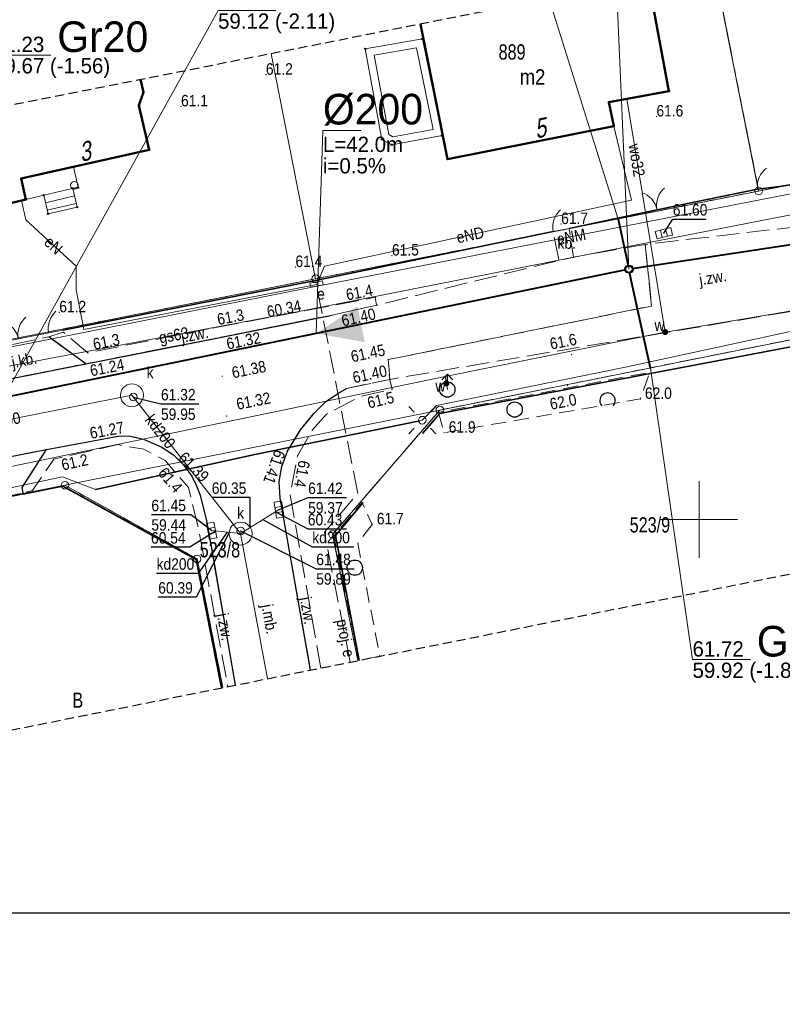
# Model space of a CAD drawing. Header units: metres. Extents: x 6473628 to 6474152, y 5887128 to 5887462.
# Tile 16 of 38: x 6473756 to 6473805, y 5887268 to 5887333. Entities that reach past the tile are written whole.
import ezdxf
from ezdxf.enums import TextEntityAlignment as Align

# ---------------------------------------------------------------- set-up
doc = ezdxf.new("R2010")
doc.units = ezdxf.units.M
doc.header["$MEASUREMENT"] = 0
for name, pattern in [('0.5_0.5', [1, 0.5, -0.5]), ('1.0_0.5', [1.5, 1, -0.5]), ('1.5_0.5', [2, 1.5, -0.5]), ('2', [0.9, 0.6, -0.3]), ('219-500', [0]), ('otob_500', [0]), ('otof_500', [0])]:
    doc.linetypes.add(name, pattern=pattern)
doc.layers.get('0').update_dxf_attribs({"color": 2, "linetype": 'CONTINUOUS', "lineweight": 5})
for name, color, linetype in [('202-punkt graniczny', 7, 'CONTINUOUS'), ('210-oznaczenie konturu użytku gruntowego', 7, 'CONTINUOUS'), ('211-numer działki ewidencyjnej', 7, 'CONTINUOUS'), ('217-kontur klasyfikacyjny', 7, 'CONTINUOUS'), ('218-kontur użytku gruntowego', 7, 'CONTINUOUS'), ('219-działka ewidencyjna', 7, 'CONTINUOUS'), ('238-Punkt adresowy budynku', 7, 'CONTINUOUS'), ('311-podpora', 7, 'CONTINUOUS'), ('312-budynek ewidencyjny', 7, 'CONTINUOUS'), ('312-oznaczenie budynku ewidencyjnego', 7, 'CONTINUOUS'), ('312-oznaczenie budynku ewidencyjnego-Atr117', 7, 'CONTINUOUS'), ('352-schody', 7, 'CONTINUOUS'), ('brama', 7, 'CONTINUOUS'), ('furtka', 7, 'CONTINUOUS'), ('hydrant', 7, 'CONTINUOUS'), ('jezdnia', 7, 'CONTINUOUS'), ('jezdnia-Atr17', 7, 'CONTINUOUS'), ('komora podziemna', 7, 'CONTINUOUS'), ('kratka ściekowa', 7, 'CONTINUOUS'), ('krawężnik', 7, 'CONTINUOUS'), ('latarnia', 7, 'CONTINUOUS'), ('obszar utwardzony', 7, 'CONTINUOUS'), ('obszar utwardzony-Atr17', 7, 'CONTINUOUS'), ('obudowa ochronna przewodu', 7, 'CONTINUOUS'), ('ogrodzenie trwałe', 7, 'CONTINUOUS'), ('pikieta naturalna', 7, 'CONTINUOUS'), ('pikieta naturalna-Atr2', 7, 'CONTINUOUS'), ('pikieta sztuczna', 7, 'CONTINUOUS'), ('pikieta sztuczna-Atr2', 7, 'CONTINUOUS'), ('przewód elektroenergetyczny podziemny', 7, 'CONTINUOUS'), ('przewód elektroenergetyczny podziemny - ob. projektowany', 7, 'CONTINUOUS'), ('przewód elektroenergetyczny podziemny - ob. projektowany-Atr1', 7, 'CONTINUOUS'), ('przewód elektroenergetyczny podziemny-Atr1', 7, 'CONTINUOUS'), ('przewód gazowy', 7, 'CONTINUOUS'), ('przewód gazowy-Atr1', 7, 'CONTINUOUS'), ('przewód kanalizacyjny', 7, 'CONTINUOUS'), ('przewód kanalizacyjny-Atr1', 7, 'CONTINUOUS'), ('przewód wodociągowy', 7, 'CONTINUOUS'), ('przewód wodociągowy-Atr1', 7, 'CONTINUOUS'), ('Punkt budynku', 7, 'CONTINUOUS'), ('rzedna', 7, 'CONTINUOUS'), ('rzedna-Atr2', 7, 'CONTINUOUS'), ('rzedna-Atr3', 7, 'CONTINUOUS'), ('SJ_16_Liczby', 7, 'CONTINUOUS'), ('SJ_27_Wymiary', 7, 'CONTINUOUS'), ('SJ_5_Węzły_1', 7, 'CONTINUOUS'), ('szafa elektroenergetyczna lub kontener', 7, 'CONTINUOUS'), ('szafa elektroenergetyczna lub kontener-Atr17', 7, 'CONTINUOUS'), ('taras', 7, 'CONTINUOUS'), ('Wstawianie ramki sekcyjnej z opisem', 7, 'CONTINUOUS'), ('właz do komory lub kanału - okrągły', 7, 'CONTINUOUS'), ('właz do komory lub kanału - okrągły-Atr17', 7, 'CONTINUOUS'), ('zadrzewienie  zakrzewienie', 7, 'CONTINUOUS'), ('Zakres', 7, 'CONTINUOUS'), ('zasuwa lub zawór', 7, 'CONTINUOUS'), ('zasuwa lub zawór-Atr17', 7, 'CONTINUOUS')]:
    doc.layers.add(name, color=color, linetype=linetype)
for name, color, linetype, lineweight in [('M_Ramki do druku', 7, 'CONTINUOUS', 25), ('M_Ramki rysunków', 2, 'CONTINUOUS', 25), ('SJ_19_Opis_Pz_1', 7, 'CONTINUOUS', 20), ('SJ_26_Teksty', 7, 'CONTINUOUS', 20), ('SJ_28_Linie_odn', 7, 'CONTINUOUS', 20), ('SJ_8_KS_GRAWITA_1', 34, 'CONTINUOUS', 40), ('SJ_8_KS_PRZYŁĄCZA', 40, 'CONTINUOUS', 40)]:
    doc.layers.add(name, color=color, linetype=linetype, lineweight=lineweight)
doc.styles.add('MCAD_TS', font='GENISO.SHX', dxfattribs={"width": 0.8, "oblique": 15})
doc.styles.add('OPISOWY', font='GOTHIC.TTF')
doc.styles.get("Standard").update_dxf_attribs({"font": 'Working1250', "width": 0.75})
doc.linetypes.add('902-500', pattern='A,3.75,0,[1,ksztalty.shx,S=0.5,R=0,X=0,Y=0],3.75', length=7.5)

# ---------------------------------------------------------------- blocks, each defined once
blk = doc.blocks.new('311')
at = {"color": 0, "linetype": 'Continuous', "lineweight": 0}
blk.add_circle((0, 0), 0.25, dxfattribs=at)
blk = doc.blocks.new('PUNKTBUD')
at = {"color": 0}
blk.add_circle((0, 0), 0.045, dxfattribs=at)
blk = doc.blocks.new('202')
at = {"color": 0, "linetype": 'Continuous', "lineweight": 0}
blk.add_circle((0, 0), 0.25, dxfattribs=at)
blk = doc.blocks.new('PW01')
at = {"linetype": 'Continuous', "lineweight": 13}
h = blk.add_hatch(color=0, dxfattribs=at)
edge = h.paths.add_edge_path()
edge.add_arc((0, 0), 0.045, 0, 360)
blk = doc.blocks.new('US22')
at = {"color": 0, "linetype": 'Continuous', "lineweight": 13}
blk.add_circle((0, 0), 0.25, dxfattribs=at)
blk = doc.blocks.new('SM01')
at = {"color": 0, "linetype": 'Continuous', "lineweight": 13}
for p, q in [((-0.53, 0.531), (-0.883, 0.884)), ((0.531, 0.531), (0.884, 0.884)), ((-0.53, -0.53), (-0.883, -0.883)), ((0.531, -0.53), (0.884, -0.883))]:
    blk.add_line(p, q, dxfattribs=at)
blk.add_circle((0, 0), 0.25, dxfattribs=at)
blk = doc.blocks.new('US25')
at = {"linetype": 'Continuous', "lineweight": 0}
h = blk.add_hatch(color=0, dxfattribs=at)
edge = h.paths.add_edge_path()
edge.add_arc((0, 0), 0.2, 0, 360)
blk = doc.blocks.new('SUWH')
at = {"color": 0, "linetype": 'Continuous'}
for p in [(-0.354, 0.646), (0, 0.5), (0.354, 0.646)]:
    blk.add_line(p, (0, 1), dxfattribs=at)
blk.add_circle((0, 0), 0.5, dxfattribs=at)
blk = doc.blocks.new('US05')
at = {"color": 0, "linetype": 'Continuous', "lineweight": 13}
for p, q in [((-0.525, -0.25), (-0.525, 0.25)), ((-0.525, 0.25), (-0.175, 0.25)), ((-0.175, -0.25), (-0.175, 0.25)), ((-0.175, 0.25), (0.175, 0.25)), ((0.175, -0.25), (0.175, 0.25)), ((0.175, 0.25), (0.525, 0.25)), ((0.525, -0.25), (0.525, 0.25)), ((-0.525, -0.25), (-0.175, -0.25)), ((-0.175, -0.25), (0.175, -0.25)), ((0.175, -0.25), (0.525, -0.25))]:
    blk.add_line(p, q, dxfattribs=at)
blk = doc.blocks.new('OTZK1')
at = {"color": 0, "linetype": 'Continuous'}
blk.add_circle((0, 0), 0.5, dxfattribs=at)
blk = doc.blocks.new('OK02')
at = {"color": 0, "linetype": 'Continuous', "lineweight": 0}
for centre, start, end in [((-1.5, 0), 0, 60), ((1.5, 0), 120, 180)]:
    blk.add_arc(centre, 1.5, start, end, dxfattribs=at)
blk = doc.blocks.new('OK04')
at = {"color": 0, "linetype": 'Continuous', "lineweight": 0}
blk.add_arc((1.5, 0.001), 1.5, 120, 180, dxfattribs=at)
blk = doc.blocks.new('OTZK2')
at = {"color": 0, "linetype": 'Continuous'}
blk.add_arc((0, 0), 0.5, 318.85, 221.162, dxfattribs=at)
blk = doc.blocks.new('*U79')
at = {"layer": 'M_Ramki rysunków', "color": 0, "linetype": 'ByBlock', "lineweight": -2}
blk.add_lwpolyline([(15, 5), (15, 292), (415, 292), (415, 5)], close=True, dxfattribs=at)
at = {"layer": 'M_Ramki do druku', "style": 'MCAD_TS', "width": 0.8}
for tag, p in [('KOMENTARZ', (6.54, 30.57)), ('RYSUNEK', (10.28, 30.57)), ('DATA', (14.02, 30.57))]:
    blk.add_attdef(tag, p, '', height=2, rotation=90, dxfattribs=at)

msp = doc.modelspace()

# ---------------------------------------------------------------- linework, layer by layer
at = {"layer": '217-kontur klasyfikacyjny', "color": 3, "linetype": '1.5_0.5', "lineweight": 18, "flags": 128}
for points in [[(6473813.93, 5887313.34), (6473783.05, 5887307.15)], [(6473783.05, 5887307.15), (6473776.04, 5887299.02)], [(6473776.04, 5887299.02), (6473777.688, 5887290.775)]]:
    msp.add_lwpolyline(points, dxfattribs=at)
at = {"layer": '218-kontur użytku gruntowego', "color": 3, "linetype": '0.5_0.5', "lineweight": 18, "flags": 128}
for points in [[(6473803.89, 5887321.47), (6473800.97, 5887336.18)], [(6473800.97, 5887336.18), (6473803.89, 5887321.47)], [(6473803.89, 5887321.47), (6473812.72, 5887323.21)], [(6473812.72, 5887323.21), (6473803.89, 5887321.47)], [(6473774.93, 5887315.73), (6473803.89, 5887321.47)], [(6473803.89, 5887321.47), (6473774.93, 5887315.73)], [(6473745.5, 5887309.89), (6473774.93, 5887315.73)], [(6473774.93, 5887315.73), (6473745.5, 5887309.89)], [(6473813.93, 5887313.34), (6473783.05, 5887307.15)], [(6473783.05, 5887307.15), (6473813.93, 5887313.34)], [(6473783.05, 5887307.15), (6473776.04, 5887299.02)], [(6473776.04, 5887299.02), (6473783.05, 5887307.15)], [(6473758.54, 5887302.24), (6473731.08, 5887296.74)], [(6473731.08, 5887296.74), (6473758.54, 5887302.24)], [(6473767.18, 5887297.42), (6473758.54, 5887302.24)], [(6473758.54, 5887302.24), (6473767.18, 5887297.42)], [(6473776.04, 5887299.02), (6473777.688, 5887290.775)], [(6473777.688, 5887290.775), (6473776.04, 5887299.02)], [(6473768.867, 5887289.008), (6473767.18, 5887297.42)], [(6473767.18, 5887297.42), (6473768.867, 5887289.008)]]:
    msp.add_lwpolyline(points, dxfattribs=at)
at = {"layer": '219-działka ewidencyjna', "color": 7, "linetype": '219-500', "lineweight": 18, "flags": 128}
for points in [[(6473800.97, 5887336.18), (6473803.89, 5887321.47)], [(6473772.026, 5887330.443), (6473774.93, 5887315.73)], [(6473812.72, 5887323.21), (6473803.89, 5887321.47)], [(6473774.93, 5887315.73), (6473803.89, 5887321.47)], [(6473745.5, 5887309.89), (6473774.93, 5887315.73)], [(6473813.93, 5887313.34), (6473783.05, 5887307.15)], [(6473783.05, 5887307.15), (6473758.54, 5887302.24)], [(6473783.05, 5887307.15), (6473776.04, 5887299.02)], [(6473758.54, 5887302.24), (6473731.08, 5887296.74)], [(6473758.54, 5887302.24), (6473767.18, 5887297.42)], [(6473777.688, 5887290.775), (6473776.04, 5887299.02)], [(6473768.867, 5887289.008), (6473767.18, 5887297.42)]]:
    msp.add_lwpolyline(points, dxfattribs=at)
at = {"layer": '312-budynek ewidencyjny', "color": 7, "linetype": 'Continuous', "lineweight": 50, "flags": 128}
for points in [[(6473796.82, 5887334.49), (6473798.02, 5887328)], [(6473783.55, 5887323.55), (6473781.795, 5887332.379)], [(6473763.486, 5887328.748), (6473763.67, 5887327.93)], [(6473763.67, 5887327.93), (6473763.38, 5887327.05)], [(6473798.02, 5887328), (6473794.1, 5887327.27)], [(6473763.38, 5887327.05), (6473764.04, 5887324.17)], [(6473794.1, 5887327.27), (6473794.42, 5887325.7)], [(6473794.42, 5887325.7), (6473783.55, 5887323.55)], [(6473764.04, 5887324.17), (6473755.68, 5887322.28)], [(6473755.68, 5887322.28), (6473755.99, 5887320.92)], [(6473755.99, 5887320.92), (6473752.19, 5887320.03)]]:
    msp.add_lwpolyline(points, dxfattribs=at)
at = {"layer": '352-schody', "color": 7, "linetype": 'Continuous', "lineweight": 18, "flags": 128}
msp.add_lwpolyline([(6473755.99, 5887320.92), (6473757.16, 5887321.19), (6473757.44, 5887319.98), (6473759.34, 5887320.42), (6473759.05, 5887321.64), (6473759.4, 5887321.69), (6473759.09, 5887323.05), (6473755.68, 5887322.28)], close=True, dxfattribs=at)
msp.add_lwpolyline([(6473755.99, 5887320.92), (6473757.16, 5887321.19), (6473757.44, 5887319.98), (6473759.34, 5887320.42), (6473759.05, 5887321.64), (6473759.4, 5887321.69), (6473759.09, 5887323.05), (6473755.68, 5887322.28)], close=True, dxfattribs=at)
for points in [[(6473759.394, 5887321.718), (6473757.161, 5887321.187)], [(6473759.167, 5887321.15), (6473757.273, 5887320.7)], [(6473759.282, 5887320.663), (6473757.386, 5887320.213)]]:
    msp.add_lwpolyline(points, dxfattribs=at)
at = {"layer": 'brama', "color": 7, "linetype": 'otob_500', "lineweight": 18, "flags": 128}
for points in [[(6473795.68, 5887319.92), (6473798.82, 5887320.56)], [(6473753.51, 5887311.42), (6473757.48, 5887312.19)], [(6473755.82, 5887301.65), (6473751.81, 5887300.82)]]:
    msp.add_lwpolyline(points, dxfattribs=at)
at = {"layer": 'furtka', "color": 7, "linetype": 'otof_500', "lineweight": 18, "flags": 128}
for points in [[(6473803.82, 5887321.58), (6473805.25, 5887321.76)], [(6473790.45, 5887318.82), (6473791.5, 5887319.02)], [(6473757.48, 5887312.19), (6473758.41, 5887312.38)]]:
    msp.add_lwpolyline(points, dxfattribs=at)
at = {"layer": 'jezdnia', "color": 7, "linetype": '1.5_0.5', "lineweight": 18, "flags": 128}
for points in [[(6473796.48, 5887317.98), (6473796.89, 5887313.95), (6473779.68, 5887310.45), (6473779.77, 5887309.16), (6473806.66, 5887313.71), (6473832.89, 5887317.8), (6473864.02, 5887321.27), (6473904.53, 5887324.33), (6473928.18, 5887325.77), (6473950.3, 5887326.96), (6473984.93, 5887329.56), (6474007.77, 5887330.78), (6474030.98, 5887332.22), (6474030.08, 5887338.4), (6474006.87, 5887336.63), (6473984.87, 5887334.82), (6473949.95, 5887332.02), (6473927.93, 5887330.99), (6473907.04, 5887329.82), (6473904.44, 5887329.67), (6473888.36, 5887328.43), (6473885.84, 5887328.17), (6473863.78, 5887325.93), (6473832.45, 5887322.41), (6473805.67, 5887319.05)], [(6473757.48, 5887311.94), (6473759.9, 5887310.18), (6473768.37, 5887311.84), (6473776.01, 5887313.36), (6473778.9, 5887314), (6473778.83, 5887314.52), (6473768.24, 5887312.52), (6473760.04, 5887310.89), (6473758.43, 5887312.25)], [(6473751.98, 5887308.6), (6473759.9, 5887310.18), (6473757.48, 5887311.94), (6473753.58, 5887311.1)], [(6473757.33, 5887304.57), (6473749.27, 5887303), (6473751.68, 5887301.29), (6473751.79, 5887300.89), (6473755.81, 5887301.73), (6473755.74, 5887302.09)]]:
    msp.add_lwpolyline(points, close=True, dxfattribs=at)
for points in [[(6473774.6, 5887290.156), (6473772.6, 5887301.4), (6473772.54, 5887302.49), (6473772.72, 5887303.46), (6473773.09, 5887304.47), (6473773.95, 5887305.87), (6473774.81, 5887306.92), (6473775.57, 5887307.7), (6473776.38, 5887308.23), (6473776.95, 5887308.56), (6473779.77, 5887309.16), (6473779.68, 5887310.45), (6473796.89, 5887313.95), (6473796.48, 5887317.98), (6473791.78, 5887317.14), (6473790.83, 5887316.93), (6473778.9, 5887314), (6473776.01, 5887313.36), (6473768.37, 5887311.84), (6473759.9, 5887310.18), (6473751.98, 5887308.6), (6473720.02, 5887302.24), (6473709.26, 5887300.16), (6473708.07, 5887300.01), (6473707.03, 5887300.09), (6473705.77, 5887300.4), (6473704.48, 5887300.88), (6473703.61, 5887301.41), (6473702.8, 5887302.08), (6473702.23, 5887302.94), (6473701.9, 5887303.88), (6473701.78, 5887304.55), (6473701.62, 5887306.16), (6473701.75, 5887307.93), (6473696.58, 5887306.42)], [(6473775.259, 5887290.288), (6473773.26, 5887301.59), (6473773.75, 5887304.17), (6473774.68, 5887305.81), (6473775.64, 5887306.89), (6473777.85, 5887308.04), (6473779.94, 5887308.52), (6473779.77, 5887309.16), (6473776.95, 5887308.56), (6473776.38, 5887308.23), (6473775.57, 5887307.7), (6473774.81, 5887306.92), (6473773.95, 5887305.87), (6473773.09, 5887304.47), (6473772.72, 5887303.46), (6473772.54, 5887302.49), (6473772.6, 5887301.4), (6473774.6, 5887290.156)], [(6473696.58, 5887306.42), (6473696.3, 5887301.05), (6473695.61, 5887289.42), (6473700.55, 5887288.23), (6473700.65, 5887289.25), (6473700.69, 5887289.57), (6473700.85, 5887290.26), (6473701.06, 5887290.9), (6473701.52, 5887291.8), (6473701.98, 5887292.36), (6473702.73, 5887293.02), (6473703.58, 5887293.59), (6473704.47, 5887294.02), (6473705.44, 5887294.32), (6473707.39, 5887294.71), (6473720.98, 5887297.33), (6473728.16, 5887298.8), (6473731.18, 5887299.37), (6473739.08, 5887300.97), (6473749.27, 5887303), (6473757.33, 5887304.57), (6473762.02, 5887305.44), (6473762.7, 5887305.46), (6473763.67, 5887305.26), (6473764.84, 5887304.74), (6473765.64, 5887304.22), (6473766.25, 5887303.62), (6473766.84, 5887302.83), (6473767.15, 5887302.21), (6473767.38, 5887301.58), (6473767.8, 5887299.92), (6473768.2, 5887297.64), (6473769.679, 5887289.17)], [(6473769.679, 5887289.17), (6473768.2, 5887297.64), (6473767.8, 5887299.92), (6473767.38, 5887301.58), (6473767.15, 5887302.21), (6473766.84, 5887302.83), (6473766.25, 5887303.62), (6473765.64, 5887304.22), (6473764.84, 5887304.74), (6473763.67, 5887305.26), (6473762.7, 5887305.46), (6473762.02, 5887305.44), (6473757.33, 5887304.57), (6473755.74, 5887302.09), (6473755.81, 5887301.73), (6473756.43, 5887301.9), (6473757.81, 5887303.95), (6473762.02, 5887304.89), (6473763.7, 5887304.59), (6473765.1, 5887303.85), (6473766.61, 5887302.08), (6473767.27, 5887299.42), (6473769.188, 5887289.072)]]:
    msp.add_lwpolyline(points, dxfattribs=at)
at = {"layer": 'komora podziemna', "color": 34, "linetype": 'Continuous', "lineweight": 18, "flags": 128}
for points in [[(6473762.37, 5887307.62), (6473762.27, 5887307.74), (6473762.21, 5887307.88), (6473762.17, 5887308.04), (6473762.17, 5887308.19), (6473762.21, 5887308.35), (6473762.27, 5887308.49), (6473762.36, 5887308.62), (6473762.48, 5887308.72), (6473762.61, 5887308.8), (6473762.76, 5887308.85), (6473762.92, 5887308.87), (6473763.07, 5887308.85), (6473763.22, 5887308.81), (6473763.36, 5887308.73), (6473763.47, 5887308.62), (6473763.57, 5887308.5), (6473763.63, 5887308.36), (6473763.67, 5887308.2), (6473763.67, 5887308.05), (6473763.63, 5887307.89), (6473763.57, 5887307.75), (6473763.48, 5887307.62), (6473763.36, 5887307.52), (6473763.23, 5887307.44), (6473763.08, 5887307.39), (6473762.92, 5887307.37), (6473762.77, 5887307.39), (6473762.62, 5887307.43), (6473762.48, 5887307.51)], [(6473769.47, 5887298.58), (6473769.37, 5887298.7), (6473769.31, 5887298.84), (6473769.27, 5887299), (6473769.27, 5887299.15), (6473769.31, 5887299.31), (6473769.37, 5887299.45), (6473769.46, 5887299.58), (6473769.58, 5887299.68), (6473769.71, 5887299.76), (6473769.86, 5887299.81), (6473770.02, 5887299.83), (6473770.17, 5887299.81), (6473770.32, 5887299.77), (6473770.46, 5887299.69), (6473770.57, 5887299.58), (6473770.67, 5887299.46), (6473770.73, 5887299.32), (6473770.77, 5887299.16), (6473770.77, 5887299.01), (6473770.73, 5887298.85), (6473770.67, 5887298.71), (6473770.58, 5887298.58), (6473770.46, 5887298.48), (6473770.33, 5887298.4), (6473770.18, 5887298.35), (6473770.02, 5887298.33), (6473769.87, 5887298.35), (6473769.72, 5887298.39), (6473769.58, 5887298.47)]]:
    msp.add_lwpolyline(points, close=True, dxfattribs=at)
at = {"layer": 'krawężnik', "color": 7, "linetype": 'Continuous', "lineweight": 25, "flags": 128}
for points in [[(6473701.62, 5887306.16), (6473701.78, 5887304.55), (6473701.9, 5887303.88), (6473702.23, 5887302.94), (6473702.8, 5887302.08), (6473703.61, 5887301.41), (6473704.48, 5887300.88), (6473705.77, 5887300.4), (6473707.03, 5887300.09), (6473708.07, 5887300.01), (6473709.26, 5887300.16), (6473720.02, 5887302.24), (6473751.98, 5887308.6), (6473759.9, 5887310.18), (6473768.37, 5887311.84), (6473776.01, 5887313.36)], [(6473759.9, 5887310.18), (6473757.48, 5887311.94)], [(6473774.6, 5887290.156), (6473772.6, 5887301.4), (6473772.54, 5887302.49), (6473772.72, 5887303.46), (6473773.09, 5887304.47), (6473773.95, 5887305.87), (6473774.81, 5887306.92), (6473775.57, 5887307.7), (6473776.38, 5887308.23), (6473776.95, 5887308.56)], [(6473749.27, 5887303), (6473757.33, 5887304.57), (6473762.02, 5887305.44), (6473762.7, 5887305.46), (6473763.67, 5887305.26), (6473764.84, 5887304.74), (6473765.64, 5887304.22), (6473766.25, 5887303.62), (6473766.84, 5887302.83), (6473767.15, 5887302.21), (6473767.38, 5887301.58), (6473767.8, 5887299.92), (6473768.2, 5887297.64), (6473769.679, 5887289.17)], [(6473755.81, 5887301.73), (6473755.74, 5887302.09), (6473757.33, 5887304.57)]]:
    msp.add_lwpolyline(points, dxfattribs=at)
at = {"layer": 'obszar utwardzony', "color": 7, "linetype": '1.5_0.5', "lineweight": 18, "flags": 128}
msp.add_lwpolyline([(6473790.45, 5887318.82), (6473791.5, 5887319.02), (6473791.78, 5887317.14), (6473790.83, 5887316.93)], close=True, dxfattribs=at)
msp.add_lwpolyline([(6473790.45, 5887318.82), (6473791.5, 5887319.02), (6473791.78, 5887317.14), (6473790.83, 5887316.93)], close=True, dxfattribs=at)
at = {"layer": 'obudowa ochronna przewodu', "color": 7, "linetype": 'Continuous', "lineweight": 35, "flags": 128}
msp.add_lwpolyline([(6473781.75, 5887306.44), (6473770.95, 5887304.25), (6473760.54, 5887301.96)], dxfattribs=at)
at = {"layer": 'ogrodzenie trwałe', "color": 7, "linetype": '902-500', "lineweight": 35, "flags": 128}
for points in [[(6473791.5, 5887319.02), (6473795.68, 5887319.92), (6473798.82, 5887320.56), (6473803.82, 5887321.58), (6473805.25, 5887321.76), (6473817.78, 5887323.78), (6473818.85, 5887323.93), (6473820.79, 5887324.16), (6473824.78, 5887324.75), (6473831.71, 5887325.77), (6473850.1, 5887328.18), (6473851.09, 5887328.4), (6473855.49, 5887328.84), (6473858.51, 5887329.3), (6473863.08, 5887329.87)], [(6473758.41, 5887312.38), (6473774.82, 5887315.6), (6473790.45, 5887318.82)], [(6473818.95, 5887313.74), (6473783.05, 5887306.93), (6473781.92, 5887305.63)], [(6473818.95, 5887313.74), (6473783.05, 5887306.93), (6473781.92, 5887305.63)], [(6473755.82, 5887301.65), (6473758.41, 5887302.18), (6473767.13, 5887297.39), (6473768.779, 5887288.99)], [(6473778.03, 5887301.1), (6473776.23, 5887298.95), (6473777.779, 5887290.793)], [(6473778.03, 5887301.1), (6473776.23, 5887298.95), (6473777.779, 5887290.793)]]:
    msp.add_lwpolyline(points, dxfattribs=at)
at = {"layer": 'przewód elektroenergetyczny podziemny', "color": 1, "linetype": 'Continuous', "lineweight": 18, "flags": 128}
for points in [[(6473695.33, 5887306.99), (6473696.69, 5887308.92), (6473703.83, 5887309.67), (6473711.46, 5887302.84), (6473711.89, 5887302.73), (6473728.36, 5887306), (6473775.03, 5887315.24), (6473812.8, 5887322.62), (6473817.84, 5887323.32), (6473831.86, 5887325.27), (6473863.26, 5887329.49), (6473877.21, 5887330.55), (6473884.59, 5887331.11), (6473884.93, 5887331.29), (6473891.12, 5887338.76), (6473891.06, 5887339.46), (6473889.26, 5887360.23), (6473896.41, 5887360.96), (6473899.22, 5887339.71), (6473899.4, 5887339.38), (6473907.17, 5887332.95), (6473927.54, 5887334.43), (6473952.38, 5887336.23)], [(6473775, 5887315.36), (6473775.51, 5887316.55), (6473795.58, 5887320.87), (6473794.42, 5887325.7)], [(6473755.7, 5887320.85), (6473755.99, 5887319.59), (6473759.27, 5887316.55), (6473759.27, 5887315.02), (6473759.78, 5887312.42), (6473775, 5887315.36)], [(6473837.33, 5887316.81), (6473820.65, 5887314.7), (6473820.48, 5887314.69), (6473818.81, 5887315.01), (6473814.92, 5887314.23), (6473795.19, 5887309.96), (6473782.83, 5887307.45), (6473781.9, 5887306.49), (6473781.75, 5887306.44), (6473770.95, 5887304.25), (6473760.54, 5887301.96), (6473758.39, 5887302.79), (6473731.91, 5887297.19), (6473731.74, 5887297.16), (6473730.84, 5887297.64), (6473711.03, 5887293.57), (6473702.82, 5887285.83), (6473694.3, 5887285.92), (6473694.4, 5887289.55), (6473694.39, 5887289.72)]]:
    msp.add_lwpolyline(points, dxfattribs=at)
at = {"layer": 'przewód elektroenergetyczny podziemny - ob. projektowany', "color": 1, "linetype": '1.5_0.5', "lineweight": 18, "flags": 128}
msp.add_lwpolyline([(6473777.197, 5887290.676), (6473775.5, 5887299.16), (6473777.69, 5887301.7), (6473774.98, 5887315.34)], dxfattribs=at)
at = {"layer": 'przewód gazowy', "color": 40, "linetype": 'Continuous', "lineweight": 18, "flags": 128}
msp.add_lwpolyline([(6473949.07, 5887334.71), (6473944.14, 5887334.37), (6473926.74, 5887332.98), (6473910.99, 5887331.8), (6473906.37, 5887331.45), (6473901.44, 5887335.69), (6473898.54, 5887338), (6473892.16, 5887337.26), (6473891.18, 5887337.08), (6473885.29, 5887329.9), (6473861.68, 5887327.94), (6473846.99, 5887325.96), (6473832.41, 5887323.89), (6473813.49, 5887321.38), (6473793.81, 5887317.53), (6473774.19, 5887313.65), (6473755.22, 5887310.09), (6473736.37, 5887306.36), (6473711.47, 5887301.26), (6473705.4, 5887306.39), (6473698.93, 5887306.14), (6473698.16, 5887306.12)], dxfattribs=at)
at = {"layer": 'przewód kanalizacyjny', "color": 34, "linetype": 'Continuous', "lineweight": 18, "flags": 128}
for points in [[(6473770.02, 5887299.08), (6473762.92, 5887308.12), (6473740.54, 5887303.67)], [(6473770.02, 5887299.08), (6473772.54, 5887300.65)], [(6473768.13, 5887299.27), (6473770.02, 5887299.08)], [(6473771.773, 5887289.59), (6473770.02, 5887299.08)]]:
    msp.add_lwpolyline(points, dxfattribs=at)
at = {"layer": 'przewód kanalizacyjny-Atr1', "color": 34, "flags": 128}
for points in [[(6473771.48, 5887299.99), (6473774.71, 5887298.21), (6473777.417, 5887298.21)], [(6473769.14, 5887299.16), (6473767.24, 5887296.48), (6473764.533, 5887296.48)]]:
    msp.add_lwpolyline(points, dxfattribs=at)
at = {"layer": 'przewód wodociągowy', "color": 5, "linetype": 'Continuous', "lineweight": 18, "flags": 128}
for points in [[(6473797.78, 5887312.25), (6473795.27, 5887327.49)], [(6473894.99, 5887322.95), (6473887.57, 5887322.47), (6473863.35, 5887320.69), (6473858.48, 5887320.17), (6473848.87, 5887319.12), (6473822.02, 5887316.18), (6473817.06, 5887315.49), (6473797.78, 5887312.25), (6473783.39, 5887309.35), (6473753.75, 5887303.2), (6473737.34, 5887299.68), (6473721.98, 5887296.53), (6473719.84, 5887296.19), (6473719.33, 5887296.09), (6473697.06, 5887291.9), (6473696.76, 5887291.91)], [(6473783.54, 5887308.49), (6473783.48, 5887308.9), (6473783.39, 5887309.35)]]:
    msp.add_lwpolyline(points, dxfattribs=at)
at = {"layer": 'rzedna-Atr2', "color": 7, "flags": 128}
for points in [[(6473797.7, 5887318.71), (6473798.28, 5887319.63), (6473800.456, 5887319.63)], [(6473797.7, 5887318.71), (6473798.28, 5887319.63), (6473800.456, 5887319.63)], [(6473763.02, 5887308), (6473764.82, 5887307.55), (6473767.293, 5887307.55)], [(6473770.66, 5887299.48), (6473770.64, 5887301.44), (6473768.14, 5887301.44)], [(6473772.54, 5887300.65), (6473774.44, 5887301.43), (6473776.951, 5887301.43)], [(6473772.31, 5887300.51), (6473774.42, 5887299.38), (6473776.952, 5887299.38)], [(6473768.13, 5887299.27), (6473766.76, 5887300.31), (6473764.191, 5887300.31)], [(6473768.39, 5887299.24), (6473766.7, 5887298.19), (6473764.168, 5887298.19)], [(6473769.28, 5887299.15), (6473767.11, 5887294.92), (6473764.642, 5887294.92)], [(6473770.02, 5887299.25), (6473774.97, 5887296.78), (6473777.443, 5887296.78)]]:
    msp.add_lwpolyline(points, dxfattribs=at)
at = {"layer": 'SJ_26_Teksty'}
for p, q in [((6473774.964, 5887312.159), (6473775.405, 5887325.419)), ((6473775.405, 5887325.419), (6473777.905, 5887325.419))]:
    msp.add_line(p, q, dxfattribs=at)
at = {"layer": 'SJ_28_Linie_odn'}
for points in [[(6473795.413, 5887316.361), (6473794.255, 5887342.886), (6473790.475, 5887342.886)], [(6473794.711, 5887319.621), (6473789.328, 5887336.797), (6473785.548, 5887336.797)], [(6473754.516, 5887307.957), (6473768.551, 5887333.277), (6473772.331, 5887333.277)], [(6473753.677, 5887311.507), (6473753.842, 5887330.356), (6473757.622, 5887330.356)], [(6473796.822, 5887309.896), (6473799.568, 5887290.843), (6473803.348, 5887290.843)]]:
    msp.add_lwpolyline(points, dxfattribs=at)
at = {"layer": 'SJ_5_Węzły_1'}
for radius in [0.266, 0.212]:
    msp.add_circle((6473795.413, 5887316.361), radius, dxfattribs=at)
at = {"layer": 'SJ_8_KS_GRAWITA_1'}
for p, q in [((6473830.783, 5887321.693), (6473795.623, 5887316.393)), ((6473795.205, 5887316.318), (6473754.724, 5887308))]:
    msp.add_line(p, q, dxfattribs=at)
msp.add_lwpolyline([(6473774.964, 5887312.159, 0, 2.4, 0), (6473777.903, 5887312.763, 0, 2.4, 0)], format="xyseb", dxfattribs=at)
at = {"layer": 'SJ_8_KS_PRZYŁĄCZA'}
for p, q in [((6473794.711, 5887319.621), (6473795.368, 5887316.569)), ((6473796.822, 5887309.896), (6473795.458, 5887316.153))]:
    msp.add_line(p, q, dxfattribs=at)
at = {"layer": 'szafa elektroenergetyczna lub kontener', "color": 1, "linetype": 'Continuous', "lineweight": 18, "flags": 128}
msp.add_lwpolyline([(6473774.61, 5887315.18), (6473774.56, 5887315.44), (6473775.37, 5887315.6), (6473775.42, 5887315.34)], close=True, dxfattribs=at)
at = {"layer": 'taras', "color": 0, "lineweight": 18}
for p, q in [((6473778.17, 5887330.76), (6473781.91, 5887331.41)), ((6473781.91, 5887331.41), (6473783.2, 5887325.09)), ((6473779.26, 5887324.84), (6473778.17, 5887330.76)), ((6473778.753, 5887330.354), (6473781.517, 5887330.834)), ((6473781.517, 5887330.834), (6473782.608, 5887325.491)), ((6473779.709, 5887325.165), (6473778.753, 5887330.354)), ((6473779.984, 5887325.013), (6473779.709, 5887325.165)), ((6473783.2, 5887325.09), (6473779.9, 5887324.49)), ((6473782.608, 5887325.491), (6473779.984, 5887325.013)), ((6473779.9, 5887324.49), (6473779.26, 5887324.84))]:
    msp.add_line(p, q, dxfattribs=at)
at = {"layer": 'Wstawianie ramki sekcyjnej z opisem', "color": 7, "linetype": 'Continuous', "lineweight": 13, "flags": 128}
for points in [[(6473800, 5887297.5), (6473800, 5887302.5)], [(6473797.5, 5887300), (6473802.5, 5887300)]]:
    msp.add_lwpolyline(points, dxfattribs=at)
at = {"layer": 'zadrzewienie  zakrzewienie', "color": 7, "linetype": '1.0_0.5', "lineweight": 18, "flags": 128}
for points in [[(6473782.97, 5887307), (6473783.33, 5887305.67), (6473796.16, 5887307.88), (6473796.77, 5887309.62)], [(6473778.63, 5887299.68), (6473777.68, 5887298.44), (6473779.13, 5887291.06), (6473777.77, 5887290.79), (6473776.12, 5887298.93), (6473777.96, 5887301.12)]]:
    msp.add_lwpolyline(points, close=True, dxfattribs=at)
at = {"layer": 'Zakres', "color": 5, "linetype": '2', "lineweight": 25, "flags": 128}
for points in [[(6473676.81, 5887213.41), (6473667.74, 5887202.78), (6473659.01, 5887210.45), (6473646.22, 5887197.22), (6473711.04, 5887142.9), (6473724.09, 5887158.77), (6473713.27, 5887167.89), (6473715.19, 5887174.47), (6473715.74, 5887184.78), (6473715.02, 5887190.22), (6473713.69, 5887194.31), (6473713.69, 5887194.33), (6473711.51, 5887200.99), (6473711.05, 5887203.97), (6473710.6, 5887215.32), (6473712.4, 5887257.5), (6473712.5, 5887259.36), (6473715.25, 5887262.64), (6473716.97, 5887268.72), (6473717.54, 5887277.85), (6473718.7, 5887278.96), (6473734.03, 5887282.03), (6473761.49, 5887287.53), (6473786, 5887292.44), (6473816.32, 5887298.52), (6473820.72, 5887299.06), (6473856.75, 5887303.47), (6473865.02, 5887304.48), (6473879.04, 5887305.39), (6473905.86, 5887307.1), (6473929.16, 5887308.6), (6473952.76, 5887310.13), (6474012.11, 5887313.94), (6474012.19, 5887313.95), (6474034, 5887315.47), (6474034.15, 5887315.48), (6474067.2, 5887318.1), (6474070.83, 5887312.27), (6474109.78, 5887315.84), (6474119.74, 5887323.71), (6474125.77, 5887325.76), (6474130.41, 5887330.13), (6474132.82, 5887336.03), (6474132.55, 5887342.4), (6474129.75, 5887353.12), (6474127.58, 5887357.86), (6474123.91, 5887361.57), (6474119.19, 5887363.8), (6474113.99, 5887364.28), (6474112.58, 5887364.16), (6474098.55, 5887363.03), (6474089.61, 5887362.31), (6474048.91, 5887359.22), (6474048.87, 5887359.21), (6474015.96, 5887356.62), (6474003.54, 5887355.64), (6473983.11, 5887354.1), (6473951.21, 5887351.69), (6473913.79, 5887348.86), (6473912.21, 5887362.74), (6473912.21, 5887362.79), (6473909.47, 5887386.25), (6473908.51, 5887394.39), (6473921.49, 5887396.5), (6473947.61, 5887400.73), (6473971.66, 5887401.95), (6473989.34, 5887403.75), (6473994.99, 5887406.17), (6473999.9, 5887409.71), (6474003.01, 5887414.9), (6474003.81, 5887420.89), (6474002.18, 5887426.72), (6473998.38, 5887431.43), (6473993.03, 5887434.25), (6473960.42, 5887443.72), (6473954.98, 5887444.27), (6473941.62, 5887443.14), (6473941.16, 5887443.09), (6473938.74, 5887442.81), (6473932.71, 5887440.75), (6473928.97, 5887437.22), (6473827.76, 5887420.81), (6473827.74, 5887420.8), (6473818.01, 5887419.22), (6473821.59, 5887430.98), (6473827.8, 5887454.06), (6473804.74, 5887461.63), (6473793.55, 5887426.22), (6473796.12, 5887415.68), (6473722.82, 5887403.78), (6473688.63, 5887399.87), (6473687.59, 5887392.13), (6473687.54, 5887391.78), (6473687.03, 5887387.21), (6473674.53, 5887374.58), (6473675.94, 5887343.54), (6473681.38, 5887331.77), (6473680.33, 5887310.02), (6473679.31, 5887290.85), (6473677.82, 5887267.61), (6473677.79, 5887266.94), (6473677.55, 5887254.53), (6473677.46, 5887250.52), (6473677.46, 5887250.48), (6473677.12, 5887232.81), (6473677.12, 5887232.77), (6473676.91, 5887220.36), (6473676.91, 5887220.34), (6473676.81, 5887213.91)], [(6473727.61, 5887321.64), (6473721.48, 5887351.3), (6473723.03, 5887362.61), (6473724.52, 5887364.55), (6473735.35, 5887366.3), (6473764.96, 5887371.1), (6473794.08, 5887375.83), (6473823.72, 5887380.63), (6473853.3, 5887385.43), (6473869.98, 5887388.14), (6473870.76, 5887381.43), (6473870.76, 5887381.41), (6473873.46, 5887358.42), (6473874.87, 5887345.92), (6473862.08, 5887344.95), (6473861.22, 5887344.86), (6473829.79, 5887340.64), (6473810.72, 5887338.08), (6473809.82, 5887337.93), (6473800.99, 5887336.19), (6473800.97, 5887336.18), (6473772.01, 5887330.44), (6473742.58, 5887324.6)]]:
    msp.add_lwpolyline(points, close=True, dxfattribs=at)

# ---------------------------------------------------------------- block references
at = {"layer": '202-punkt graniczny', "color": 7, "linetype": 'Continuous', "lineweight": 18}
for p in [(6473803.89, 5887321.47), (6473774.93, 5887315.73), (6473783.05, 5887307.15), (6473758.54, 5887302.24), (6473776.04, 5887299.02), (6473767.18, 5887297.42)]:
    msp.add_blockref('202', p, dxfattribs=at)
at = {"layer": '311-podpora', "color": 7, "linetype": 'Continuous', "lineweight": 18}
msp.add_blockref('311', (6473759.16, 5887321.84), dxfattribs=at)
at = {"layer": 'brama', "color": 7, "linetype": 'Continuous', "lineweight": 18}
for p, rotation in [((6473797.25, 5887320.24), 11.52), ((6473755.495, 5887311.805), 10.976)]:
    msp.add_blockref('OK02', p, dxfattribs=dict(at, rotation=rotation))
at = {"layer": 'furtka', "color": 7, "linetype": 'Continuous', "lineweight": 18}
for p, rotation in [((6473803.82, 5887321.58), 7.173999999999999), ((6473790.45, 5887318.82), 10.784), ((6473757.48, 5887312.19), 11.547)]:
    msp.add_blockref('OK04', p, dxfattribs=dict(at, rotation=rotation))
at = {"layer": 'hydrant', "color": 5, "linetype": 'Continuous', "lineweight": 18}
msp.add_blockref('SUWH', (6473783.54, 5887308.49), dxfattribs=at)
at = {"layer": 'kratka ściekowa', "color": 34, "linetype": 'Continuous', "lineweight": 18}
for p, rotation in [((6473797.7, 5887318.71), 13.788), ((6473797.7, 5887318.71), 13.788), ((6473772.54, 5887300.65), 279.077), ((6473768.13, 5887299.27), 280.359)]:
    msp.add_blockref('US05', p, dxfattribs=dict(at, rotation=rotation))
at = {"layer": 'latarnia', "color": 7, "linetype": 'Continuous', "lineweight": 18}
msp.add_blockref('SM01', (6473781.9, 5887306.49), dxfattribs=at)
at = {"layer": 'M_Ramki do druku', "xscale": 0.5, "yscale": 0.5, "zscale": 0.5}
msp.add_blockref('*U79', (6473630.135, 5887128.281), dxfattribs=at)
at = {"layer": 'pikieta naturalna', "color": 7, "linetype": 'Continuous', "lineweight": 13}
for p in [(6473771.68, 5887329.07), (6473766.13, 5887327), (6473766.13, 5887327), (6473797.21, 5887326.34), (6473790.98, 5887319.31), (6473779.92, 5887317.25), (6473779.92, 5887317.25), (6473773.61, 5887316.5), (6473778.83, 5887314.52), (6473758.17, 5887313.54), (6473768.24, 5887312.52), (6473760.04, 5887310.89), (6473791.66, 5887310.78), (6473791.4, 5887308.74), (6473779.94, 5887308.52), (6473796.16, 5887307.88), (6473783.33, 5887305.67), (6473757.81, 5887303.95), (6473765.1, 5887303.85), (6473773.75, 5887304.17), (6473778.63, 5887299.68)]:
    msp.add_blockref('PW01', p, dxfattribs=at)
at = {"layer": 'pikieta sztuczna', "color": 7, "linetype": 'Continuous', "lineweight": 13}
for p in [(6473778.9, 5887314), (6473768.37, 5887311.84), (6473759.9, 5887310.18), (6473779.68, 5887310.45), (6473768.82, 5887309.36), (6473779.77, 5887309.16), (6473769.11, 5887306.76), (6473762.02, 5887305.44), (6473772.54, 5887302.49), (6473767.38, 5887301.58)]:
    msp.add_blockref('PW01', p, dxfattribs=at)
at = {"layer": 'Punkt budynku', "color": 5, "linetype": 'Continuous', "lineweight": 18}
for p in [(6473781.91, 5887331.41), (6473778.17, 5887330.76), (6473763.67, 5887327.93), (6473798.02, 5887328), (6473763.38, 5887327.05), (6473794.1, 5887327.27), (6473794.42, 5887325.7), (6473779.26, 5887324.84), (6473783.2, 5887325.09), (6473764.04, 5887324.17), (6473779.9, 5887324.49), (6473783.55, 5887323.55), (6473759.09, 5887323.05), (6473755.68, 5887322.28), (6473759.05, 5887321.64), (6473759.4, 5887321.69), (6473757.16, 5887321.19), (6473755.99, 5887320.92), (6473759.34, 5887320.42), (6473757.44, 5887319.98)]:
    msp.add_blockref('PUNKTBUD', p, dxfattribs=at)
at = {"layer": 'rzedna', "color": 7, "linetype": 'Continuous', "lineweight": 18}
for p in [(6473797.7, 5887318.71), (6473797.7, 5887318.71), (6473774.19, 5887313.65), (6473763.02, 5887308), (6473772.31, 5887300.51), (6473772.54, 5887300.65), (6473768.13, 5887299.27), (6473768.39, 5887299.24), (6473769.28, 5887299.15), (6473770.02, 5887299.25), (6473770.66, 5887299.48)]:
    msp.add_blockref('PW01', p, dxfattribs=at)
at = {"layer": 'właz do komory lub kanału - okrągły', "color": 7, "linetype": 'Continuous', "lineweight": 18}
for p in [(6473763.02, 5887308), (6473770.02, 5887299.25)]:
    msp.add_blockref('US22', p, dxfattribs=at)
at = {"layer": 'zadrzewienie  zakrzewienie', "color": 7, "linetype": 'Continuous', "lineweight": 18}
for name, p in [('OTZK2', (6473794.014, 5887307.767)), ('OTZK1', (6473787.94, 5887307.184)), ('OTZK1', (6473777.489, 5887296.85))]:
    msp.add_blockref(name, p, dxfattribs=at)
at = {"layer": 'zasuwa lub zawór', "color": 5, "linetype": 'Continuous', "lineweight": 18}
for p in [(6473797.78, 5887312.25), (6473783.48, 5887308.9)]:
    msp.add_blockref('US25', p, dxfattribs=at)

# ---------------------------------------------------------------- texts
at = {"layer": '210-oznaczenie konturu użytku gruntowego', "color": 3, "linetype": 'Continuous', "lineweight": 18, "width": 0.79}
msp.add_text('B', height=1, dxfattribs=at).set_placement((6473759.03, 5887287.69))
at = {"layer": '211-numer działki ewidencyjnej', "color": 7, "linetype": 'Continuous', "lineweight": 18, "width": 0.79}
for s, p in [('523/9', (6473795.46, 5887299.15)), ('523/8', (6473767.35, 5887297.52))]:
    msp.add_text(s, height=1, dxfattribs=at).set_placement(p)
at = {"layer": '238-Punkt adresowy budynku', "color": 7, "linetype": 'Continuous', "lineweight": 25, "oblique": 15, "width": 0.79}
for s, rotation, p in [('5', 11.976, (6473789.71, 5887324.97)), ('3', 13.5, (6473759.96, 5887323.45))]:
    msp.add_text(s, height=1.25, rotation=rotation, dxfattribs=at).set_placement(p, align=Align.CENTER)
at = {"layer": '312-oznaczenie budynku ewidencyjnego', "color": 7, "linetype": 'Continuous', "lineweight": 18, "width": 0.79}
msp.add_text('889', height=1, dxfattribs=at).set_placement((6473786.89, 5887330.06))
at = {"layer": '312-oznaczenie budynku ewidencyjnego-Atr117', "color": 7, "width": 0.9}
msp.add_text('m2', height=1, dxfattribs=at).set_placement((6473789.11, 5887328.93), align=Align.MIDDLE_CENTER)
at = {"layer": 'jezdnia-Atr17', "color": 7, "width": 0.9}
for s, rotation, p in [('j.zw.', 9.604, (6473800.07, 5887315.29)), ('j.zw.', 11.088, (6473766.21, 5887311.54)), ('j.kb.', 11.282, (6473755.14, 5887309.89)), ('j.zw.', 280.085, (6473773.89, 5887294.87)), ('j.mb.', 280.085, (6473771.38, 5887294.39)), ('j.mb.', 280.085, (6473771.38, 5887294.39)), ('j.zw.', 280.498, (6473768.47, 5887293.8))]:
    msp.add_text(s, height=0.75, rotation=rotation, dxfattribs=at).set_placement(p)
at = {"layer": 'obszar utwardzony-Atr17', "color": 7, "width": 0.9}
msp.add_text('kb.', height=0.75, dxfattribs=at).set_placement((6473790.74, 5887317.69))
msp.add_text('kb.', height=0.75, dxfattribs=at).set_placement((6473790.74, 5887317.69))
at = {"layer": 'pikieta naturalna-Atr2', "color": 7, "width": 0.9}
for s, p in [('61.2', (6473771.68, 5887329.07)), ('61.1', (6473766.13, 5887327)), ('61.1', (6473766.13, 5887327)), ('61.6', (6473797.21, 5887326.34)), ('61.7', (6473790.98, 5887319.31)), ('61.5', (6473779.92, 5887317.25)), ('61.5', (6473779.92, 5887317.25)), ('61.4', (6473773.61, 5887316.5)), ('61.2', (6473758.17, 5887313.54)), ('62.0', (6473796.46, 5887307.88)), ('61.9', (6473783.63, 5887305.67)), ('61.7', (6473778.93, 5887299.68))]:
    msp.add_text(s, height=0.75, dxfattribs=at).set_placement(p)
for s, rotation, p in [('61.4', 10.694, (6473776.85, 5887315.05)), ('61.3', 10.694, (6473768.43, 5887313.44)), ('61.3', 11.243, (6473760.31, 5887311.82)), ('61.5', 12.935, (6473778.24, 5887307.98)), ('61.2', 12.586, (6473758.24, 5887303.92)), ('61.4', 259.246, (6473774.57, 5887303.77)), ('61.4', 310.468, (6473765.15, 5887303.49))]:
    msp.add_text(s, height=0.75, rotation=rotation, dxfattribs=at).set_placement(p, align=Align.TOP_LEFT)
for s, rotation, p in [('61.6', 10.793, (6473790.32, 5887311.1)), ('62.0', 11.223, (6473790.32, 5887307.16))]:
    msp.add_text(s, height=0.75, rotation=rotation, dxfattribs=at).set_placement(p)
at = {"layer": 'pikieta sztuczna-Atr2', "color": 7, "width": 0.9}
for s, rotation, p in [('61.40', 12.486, (6473776.71, 5887312.61)), ('61.32', 11.252, (6473769.18, 5887311.1)), ('61.45', 12.011, (6473777.32, 5887310.27)), ('61.24', 11.088, (6473760.26, 5887309.35)), ('61.38', 11.252, (6473769.53, 5887309.22)), ('61.40', 12.011, (6473777.44, 5887308.9)), ('61.32', 11.252, (6473769.83, 5887307.16)), ('61.27', 10.509, (6473760.24, 5887305.26)), ('61.41', 249.88, (6473772.27, 5887304.62))]:
    msp.add_text(s, height=0.75, rotation=rotation, dxfattribs=at).set_placement(p)
msp.add_text('61.39', height=0.75, rotation=315.473, dxfattribs=at).set_placement((6473766.16, 5887304.23), align=Align.MIDDLE_LEFT)
at = {"layer": 'przewód elektroenergetyczny podziemny - ob. projektowany-Atr1', "color": 1, "width": 0.9}
msp.add_text('proj. e', height=0.75, rotation=281.31, dxfattribs=at).set_placement((6473776.64, 5887293.48), align=Align.MIDDLE_LEFT)
at = {"layer": 'przewód elektroenergetyczny podziemny-Atr1', "color": 1, "width": 0.9}
for s, rotation, p in [('eND', 12.147, (6473784.15, 5887318.41)), ('eNM', 11.055, (6473790.71, 5887318.3)), ('eN', 317.175, (6473757.37, 5887318.31))]:
    msp.add_text(s, height=0.75, rotation=rotation, dxfattribs=at).set_placement(p, align=Align.MIDDLE_LEFT)
at = {"layer": 'przewód gazowy-Atr1', "color": 40, "width": 0.9}
msp.add_text('gs63', height=0.75, rotation=10.628, dxfattribs=at).set_placement((6473764.7, 5887311.87), align=Align.MIDDLE_LEFT)
at = {"layer": 'przewód kanalizacyjny-Atr1', "color": 34, "width": 0.9}
for rotation, p in [(11.245, (6473753.21, 5887306.19)), (308.146, (6473764.02, 5887306.72))]:
    msp.add_text('kd200', height=0.75, rotation=rotation, dxfattribs=at).set_placement(p, align=Align.MIDDLE_LEFT)
for p in [(6473774.71, 5887298.218), (6473764.533, 5887296.488)]:
    msp.add_text('kd200', height=0.75, dxfattribs=at).set_placement(p, align=Align.BOTTOM_LEFT)
at = {"layer": 'przewód wodociągowy-Atr1', "color": 5, "width": 0.9}
msp.add_text('wo32', height=0.75, rotation=279.352, dxfattribs=at).set_placement((6473795.75, 5887324.55), align=Align.MIDDLE_LEFT)
at = {"layer": 'rzedna-Atr2', "color": 7, "width": 0.9}
for s, p in [('61.60', (6473798.28, 5887319.638)), ('61.60', (6473798.28, 5887319.638)), ('61.32', (6473764.82, 5887307.558)), ('60.35', (6473768.14, 5887301.448)), ('61.42', (6473774.44, 5887301.438)), ('61.45', (6473764.191, 5887300.317)), ('60.43', (6473774.42, 5887299.388)), ('60.54', (6473764.168, 5887298.198)), ('61.48', (6473774.97, 5887296.788)), ('60.39', (6473764.642, 5887294.928))]:
    msp.add_text(s, height=0.75, dxfattribs=at).set_placement(p, align=Align.BOTTOM_LEFT)
msp.add_text('60.34', height=0.75, rotation=10.628, dxfattribs=at).set_placement((6473771.82, 5887313.2))
at = {"layer": 'rzedna-Atr3', "color": 7, "width": 0.9}
for s, p in [('59.95', (6473764.82, 5887306.282)), ('59.37', (6473774.44, 5887300.162)), ('59.44', (6473764.191, 5887299.042)), ('59.89', (6473774.97, 5887295.513))]:
    msp.add_text(s, height=0.75, dxfattribs=at).set_placement(p, align=Align.BOTTOM_LEFT)
at = {"layer": 'SJ_16_Liczby', "style": 'OPISOWY'}
for s, p in [('L=42.0m', (6473775.405, 5887324.019)), ('i=0.5%', (6473775.405, 5887322.619))]:
    msp.add_text(s, height=1, dxfattribs=at).set_placement(p)
at = {"layer": 'SJ_19_Opis_Pz_1', "style": 'OPISOWY'}
for s, p in [('Gr20', (6473758.042, 5887330.556)), ('Gr21', (6473803.768, 5887291.043))]:
    msp.add_text(s, height=2, dxfattribs=at).set_placement(p)
at = {"layer": 'SJ_26_Teksty', "style": 'OPISOWY'}
for s, p in [('59.12 (-2.11)', (6473768.551, 5887332.077)), ('61.23', (6473753.842, 5887330.556)), ('59.67 (-1.56)', (6473753.842, 5887329.156)), ('61.72', (6473799.568, 5887291.043)), ('59.92 (-1.80)', (6473799.568, 5887289.643))]:
    msp.add_text(s, height=1, dxfattribs=at).set_placement(p)
at = {"layer": 'SJ_27_Wymiary', "style": 'OPISOWY'}
msp.add_text('%%C200', height=2, dxfattribs=at).set_placement((6473775.405, 5887325.819))
at = {"layer": 'szafa elektroenergetyczna lub kontener-Atr17', "color": 1, "width": 0.9}
msp.add_text('e', height=0.75, dxfattribs=at).set_placement((6473775.03, 5887314.37))
at = {"layer": 'właz do komory lub kanału - okrągły-Atr17', "color": 7, "width": 0.9}
msp.add_text('k', height=0.75, dxfattribs=at).set_placement((6473763.88, 5887309.23))
msp.add_text('k', height=0.75, dxfattribs=at).set_placement((6473769.8, 5887300.42), align=Align.MIDDLE_LEFT)
at = {"layer": 'zasuwa lub zawór-Atr17', "color": 5, "width": 0.9}
for p in [(6473797.08, 5887312.33), (6473782.76, 5887308.36)]:
    msp.add_text('w', height=0.75, dxfattribs=at).set_placement(p)

doc.saveas('drawing.dxf')
